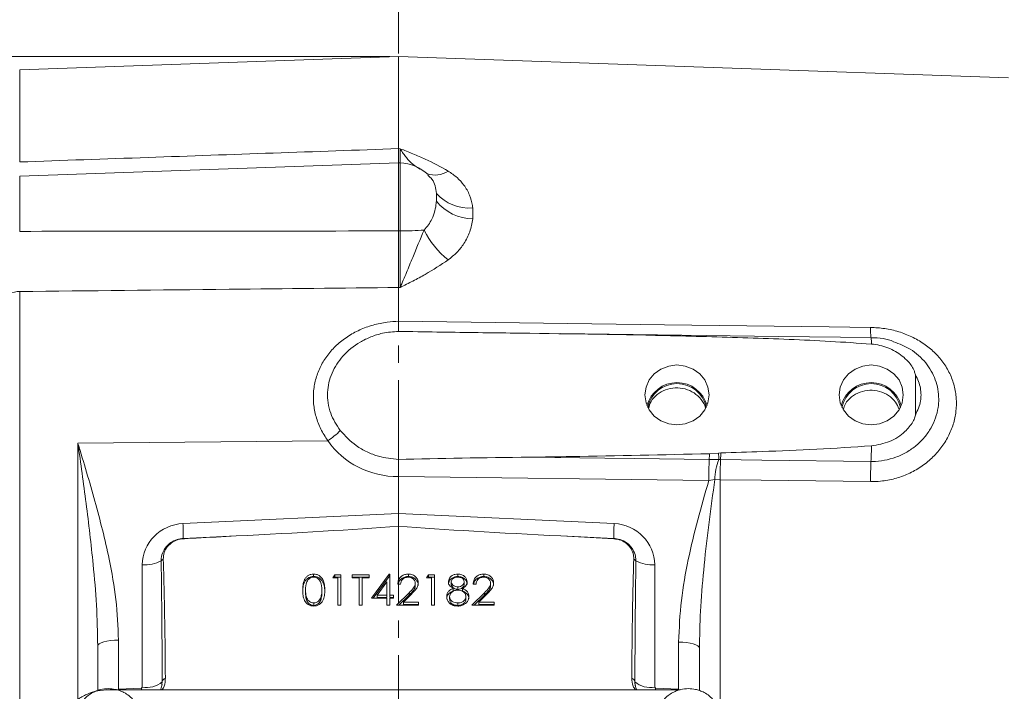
# Model space of a CAD drawing. Header units: inches. Extents: x 0.3 to 33.9, y 0.2 to 21.6.
# Tile 5 of 16: x 6.5 to 12.2, y 10.1 to 14. Entities that reach past the tile are written whole.
import ezdxf

# ---------------------------------------------------------------- set-up
doc = ezdxf.new("R2010")
doc.units = ezdxf.units.IN
doc.header["$MEASUREMENT"] = 0
doc.linetypes.add('CENTERX2', pattern=[0.8, 0.5, -0.1, 0.1, -0.1])
doc.layers.add('SLD-0', color=7, linetype='Continuous', lineweight=15)
doc.styles.add('SLDTEXTSTYLE0', font='TXT', dxfattribs={"width": 0.75})
doc.dimstyles.new('SLDDIMSTYLE1', dxfattribs={"dimtxt": 0.25, "dimasz": 0.13, "dimexe": 0, "dimexo": 0.0625, "dimgap": 0.0625, "dimtad": 0, "dimtih": 1, "dimtoh": 1, "dimrnd": 1e-09, "dimzin": 12, "dimdsep": 46, "dimtxsty": 'SLDTEXTSTYLE0', "dimsah": 1, "dimcen": 0.09, "dimadec": 0, "dimazin": 3, "dimtfac": 1, "dimtofl": 0, "dimtmove": 0, "dimatfit": 3, "dimfxl": 1, "dimfrac": 2, "dimtolj": 1, "dimtzin": 12, "dimarcsym": 0})

# ---------------------------------------------------------------- blocks, each defined once
blk = doc.blocks.new('_D_6')
at = {"layer": 'SLD-0'}
for p, q in [((4.7357, 12.3906), (4.7357, 16.2164)), ((6.2479, 16.1282), (6.1971, 16.1282)), ((6.1971, 16.1282), (6.1971, 15.7313)), ((7.2061, 16.1282), (7.2568, 16.1282)), ((7.2568, 16.1282), (7.2568, 15.7313)), ((4.7357, 16.0914), (6.1083, 16.0914)), ((8.7182, 16.0914), (7.3456, 16.0914)), ((6.1971, 15.7313), (6.2479, 15.7313)), ((7.2568, 15.7313), (7.2061, 15.7313))]:
    blk.add_line(p, q, dxfattribs=at)
for points in [[(4.7357, 16.0914), (4.8657, 16.0714), (4.8657, 16.1114)], [(8.7182, 16.0914), (8.5882, 16.1114), (8.5882, 16.0714)]]:
    blk.add_solid(points, dxfattribs=at)
at = {"layer": 'SLD-0', "char_height": 0.25, "attachment_point": 1, "style": 'SLDTEXTSTYLE0'}
for s, insert in [('3.98', (6.3021, 16.5013, -0.8581)), ('101.2', (6.3113, 16.0536, -0.8581))]:
    blk.add_mtext(s, dxfattribs=dict(at, insert=insert))
blk = doc.blocks.new('_D_7')
at = {"layer": 'SLD-0'}
for p, q in [((6.1437, 13.72), (6.1437, 15.0353)), ((6.1437, 14.9103), (6.9047, 14.9103)), ((7.0442, 14.9471), (6.9934, 14.9471)), ((6.9934, 14.9471), (6.9934, 14.5502)), ((7.8177, 14.9471), (7.8685, 14.9471)), ((7.8685, 14.9471), (7.8685, 14.5502)), ((8.7182, 14.9103), (7.9573, 14.9103)), ((6.9934, 14.5502), (7.0442, 14.5502)), ((7.8685, 14.5502), (7.8177, 14.5502))]:
    blk.add_line(p, q, dxfattribs=at)
for points in [[(6.1437, 14.9103), (6.2737, 14.8903), (6.2737, 14.9303)], [(8.7182, 14.9103), (8.5882, 14.9303), (8.5882, 14.8903)]]:
    blk.add_solid(points, dxfattribs=at)
at = {"layer": 'SLD-0', "char_height": 0.25, "attachment_point": 1, "style": 'SLDTEXTSTYLE0'}
for s, insert in [('2.57', (7.0061, 15.3202, -0.8581)), ('65.4', (7.1077, 14.8725, -0.8581))]:
    blk.add_mtext(s, dxfattribs=dict(at, insert=insert))
blk = doc.blocks.new('_D_8')
at = {"layer": 'SLD-0'}
for p, q in [((13.2862, 12.897), (13.2862, 15.0353)), ((8.7182, 14.9103), (10.3835, 14.9103)), ((10.5231, 14.9471), (10.4723, 14.9471)), ((10.4723, 14.9471), (10.4723, 14.5502)), ((11.4813, 14.9471), (11.5321, 14.9471)), ((11.5321, 14.9471), (11.5321, 14.5502)), ((13.2862, 14.9103), (11.6209, 14.9103)), ((10.4723, 14.5502), (10.5231, 14.5502)), ((11.5321, 14.5502), (11.4813, 14.5502))]:
    blk.add_line(p, q, dxfattribs=at)
for points in [[(8.7182, 14.9103), (8.8482, 14.8903), (8.8482, 14.9303)], [(13.2862, 14.9103), (13.1562, 14.9303), (13.1562, 14.8903)]]:
    blk.add_solid(points, dxfattribs=at)
at = {"layer": 'SLD-0', "char_height": 0.25, "attachment_point": 1, "style": 'SLDTEXTSTYLE0'}
for s, insert in [('4.57', (10.5774, 15.3202, -0.8581)), ('116.0', (10.5866, 14.8725, -0.8581))]:
    blk.add_mtext(s, dxfattribs=dict(at, insert=insert))
blk = doc.blocks.new('_D_9')
at = {"layer": 'SLD-0'}
for p, q in [((15.6412, 11.3417), (15.6412, 16.2164)), ((11.7006, 16.1282), (11.6498, 16.1282)), ((11.6498, 16.1282), (11.6498, 15.7313)), ((12.6588, 16.1282), (12.7096, 16.1282)), ((12.7096, 16.1282), (12.7096, 15.7313)), ((8.7182, 16.0914), (11.561, 16.0914)), ((15.6412, 16.0914), (12.7984, 16.0914)), ((11.6498, 15.7313), (11.7006, 15.7313)), ((12.7096, 15.7313), (12.6588, 15.7313))]:
    blk.add_line(p, q, dxfattribs=at)
for points in [[(8.7182, 16.0914), (8.8482, 16.0714), (8.8482, 16.1114)], [(15.6412, 16.0914), (15.5112, 16.1114), (15.5112, 16.0714)]]:
    blk.add_solid(points, dxfattribs=at)
at = {"layer": 'SLD-0', "char_height": 0.25, "attachment_point": 1, "style": 'SLDTEXTSTYLE0'}
for s, insert in [('6.92', (11.7549, 16.5013, -0.8581)), ('175.8', (11.7641, 16.0536, -0.8581))]:
    blk.add_mtext(s, dxfattribs=dict(at, insert=insert))
blk = doc.blocks.new('_D_10')
at = {"layer": 'SLD-0'}
for p, q in [((4.8015, 12.482), (3.9208, 12.482)), ((4.0458, 12.482), (4.0458, 9.766)), ((3.5667, 9.392), (3.5159, 9.392)), ((3.5159, 9.392), (3.5159, 8.9951)), ((4.5249, 9.392), (4.5757, 9.392)), ((4.5757, 9.392), (4.5757, 8.9951)), ((3.5159, 8.9951), (3.5667, 8.9951)), ((4.5757, 8.9951), (4.5249, 8.9951)), ((4.0458, 6.2283), (4.0458, 8.9443)), ((7.1159, 6.2283), (3.9208, 6.2283))]:
    blk.add_line(p, q, dxfattribs=at)
for points in [[(4.0458, 12.482), (4.0258, 12.352), (4.0658, 12.352)], [(4.0458, 6.2283), (4.0658, 6.3583), (4.0258, 6.3583)]]:
    blk.add_solid(points, dxfattribs=at)
at = {"layer": 'SLD-0', "char_height": 0.25, "attachment_point": 1, "style": 'SLDTEXTSTYLE0'}
for s, insert in [('6.25', (3.621, 9.765, -0.8581)), ('158.8', (3.6302, 9.3174, -0.8581))]:
    blk.add_mtext(s, dxfattribs=dict(at, insert=insert))
blk = doc.blocks.new('_D_11')
at = {"layer": 'SLD-0'}
for p, q in [((8.6682, 13.8079), (2.5035, 13.8079)), ((2.6285, 13.8079), (2.6285, 10.429)), ((2.1494, 10.0549), (2.0986, 10.0549)), ((2.0986, 10.0549), (2.0986, 9.6581)), ((3.1076, 10.0549), (3.1583, 10.0549)), ((3.1583, 10.0549), (3.1583, 9.6581)), ((2.0986, 9.6581), (2.1494, 9.6581)), ((3.1583, 9.6581), (3.1076, 9.6581)), ((2.6285, 6.2283), (2.6285, 9.6073)), ((7.1159, 6.2283), (2.5035, 6.2283))]:
    blk.add_line(p, q, dxfattribs=at)
for points in [[(2.6285, 13.8079), (2.6085, 13.6779), (2.6485, 13.6779)], [(2.6285, 6.2283), (2.6485, 6.3583), (2.6085, 6.3583)]]:
    blk.add_solid(points, dxfattribs=at)
at = {"layer": 'SLD-0', "char_height": 0.25, "attachment_point": 1, "style": 'SLDTEXTSTYLE0'}
for s, insert in [('7.58', (2.2036, 10.428, -0.8581)), ('192.5', (2.2128, 9.9803, -0.8581))]:
    blk.add_mtext(s, dxfattribs=dict(at, insert=insert))

msp = doc.modelspace()

# ---------------------------------------------------------------- linework, layer by layer
at = {"color": 7, "linetype": 'Continuous', "lineweight": 15}
for p, q in [((8.7182, 13.8079), (6.514, 13.731)), ((12.2668, 13.684), (8.7182, 13.8079)), ((8.7182, 13.272), (8.7182, 13.8079)), ((8.7269, 13.2717), (8.7182, 13.272)), ((8.7182, 13.189), (6.514, 13.112)), ((8.7269, 13.1886), (8.7182, 13.189)), ((8.7182, 13.189), (8.7182, 12.7935)), ((8.7269, 12.7935), (8.7182, 12.7935)), ((6.514, 9.0151), (6.514, 12.4408)), ((8.7182, 12.2674), (8.7182, 12.4641)), ((8.7182, 12.4641), (8.7269, 12.464)), ((8.7182, 12.2674), (8.7182, 12.2674)), ((11.4765, 12.1714), (11.4669, 12.1728)), ((11.725, 11.9556), (11.725, 11.7221)), ((6.8524, 11.5589), (8.3066, 11.5729)), ((10.5257, 11.4641), (10.5808, 11.4629)), ((10.527, 11.4972), (10.5802, 11.501)), ((10.5802, 11.501), (10.5932, 11.5019)), ((8.7182, 11.3636), (8.7182, 11.3635)), ((8.7182, 11.1484), (8.7182, 11.3635)), ((8.7182, 11.3635), (10.523, 11.3409)), ((10.523, 11.3409), (10.5582, 11.3466)), ((10.5582, 11.3466), (10.5888, 11.3455)), ((8.7182, 11.1484), (7.4638, 11.0904)), ((9.9726, 11.0904), (8.7182, 11.1484)), ((8.7182, 11.1484), (8.7182, 11.0745)), ((9.6626, 11.0184), (9.9712, 11.0022)), ((7.2274, 10.8512), (7.2274, 10.1382)), ((10.209, 10.1382), (10.209, 10.8512)), ((8.2239, 10.7827), (8.2239, 10.797)), ((8.3358, 10.7743), (8.3469, 10.7925)), ((8.365, 10.7743), (8.3358, 10.7743)), ((8.3446, 10.7743), (8.3469, 10.7782)), ((8.3469, 10.7925), (8.3821, 10.7925)), ((8.3469, 10.7782), (8.3469, 10.7925)), ((8.3469, 10.7782), (8.3821, 10.7782)), ((8.365, 10.6151), (8.365, 10.7743)), ((8.3821, 10.7925), (8.3821, 10.6151)), ((8.4478, 10.7925), (8.5477, 10.7925)), ((8.4478, 10.7743), (8.4478, 10.7925)), ((8.4478, 10.7782), (8.5477, 10.7782)), ((8.4892, 10.7743), (8.4478, 10.7743)), ((8.4892, 10.6151), (8.4892, 10.7743)), ((8.5063, 10.7743), (8.5063, 10.6151)), ((8.5477, 10.7743), (8.5063, 10.7743)), ((8.5477, 10.7925), (8.5477, 10.7743)), ((8.5599, 10.6561), (8.6636, 10.797)), ((8.5704, 10.6561), (8.6636, 10.7827)), ((8.6636, 10.797), (8.6671, 10.797)), ((8.6636, 10.7827), (8.6636, 10.797)), ((8.6636, 10.7827), (8.6671, 10.7827)), ((8.6671, 10.797), (8.6671, 10.6742)), ((8.7753, 10.7827), (8.7753, 10.797)), ((8.8814, 10.7743), (8.8926, 10.7925)), ((8.9106, 10.7743), (8.8814, 10.7743)), ((8.8902, 10.7743), (8.8926, 10.7782)), ((8.8926, 10.7925), (8.9277, 10.7925)), ((8.8926, 10.7782), (8.8926, 10.7925)), ((8.8926, 10.7782), (8.9277, 10.7782)), ((8.9106, 10.6151), (8.9106, 10.7743)), ((8.9277, 10.7925), (8.9277, 10.6151)), ((9.0638, 10.7827), (9.0638, 10.797)), ((9.2138, 10.7827), (9.2138, 10.797)), ((8.65, 10.7513), (8.5934, 10.6742)), ((8.65, 10.6742), (8.65, 10.7513)), ((8.7304, 10.7379), (8.7133, 10.7379)), ((8.8156, 10.7286), (8.8156, 10.7429)), ((9.0251, 10.7369), (9.0251, 10.7513)), ((9.0358, 10.6996), (9.0358, 10.7139)), ((9.0635, 10.7077), (9.0635, 10.722)), ((9.0907, 10.6996), (9.0907, 10.7139)), ((9.1006, 10.7373), (9.1006, 10.7516)), ((9.1689, 10.7379), (9.1518, 10.7379)), ((9.2541, 10.7286), (9.2541, 10.7429)), ((8.1774, 10.6895), (8.1774, 10.7038)), ((8.2652, 10.6449), (8.2652, 10.6592)), ((8.2724, 10.6895), (8.2724, 10.7038)), ((8.65, 10.6561), (8.5599, 10.6561)), ((8.5934, 10.6599), (8.5934, 10.6742)), ((8.5934, 10.6742), (8.65, 10.6742)), ((8.5934, 10.6599), (8.65, 10.6599)), ((8.65, 10.6599), (8.65, 10.6742)), ((8.65, 10.6151), (8.65, 10.6561)), ((8.6671, 10.6742), (8.689, 10.6742)), ((8.6671, 10.6599), (8.6671, 10.6742)), ((8.6671, 10.6599), (8.689, 10.6599)), ((8.6671, 10.6561), (8.6671, 10.6151)), ((8.689, 10.6561), (8.6671, 10.6561)), ((8.689, 10.6742), (8.689, 10.6561)), ((8.706, 10.6151), (8.7797, 10.6885)), ((8.7204, 10.6151), (8.7797, 10.6742)), ((8.7943, 10.6807), (8.7467, 10.6333)), ((8.7797, 10.6742), (8.7797, 10.6885)), ((9.0154, 10.6505), (9.0154, 10.6648)), ((9.1104, 10.6521), (9.1104, 10.6665)), ((9.1445, 10.6151), (9.2182, 10.6885)), ((9.1589, 10.6151), (9.2182, 10.6742)), ((9.2327, 10.6807), (9.1852, 10.6333)), ((9.2182, 10.6742), (9.2182, 10.6885)), ((8.2245, 10.6144), (8.2245, 10.6288)), ((8.3821, 10.6151), (8.365, 10.6151)), ((8.5063, 10.6151), (8.4892, 10.6151)), ((8.6671, 10.6151), (8.65, 10.6151)), ((8.8351, 10.6151), (8.706, 10.6151)), ((8.7467, 10.6333), (8.8351, 10.6333)), ((8.7467, 10.619), (8.7467, 10.6333)), ((8.7467, 10.619), (8.8351, 10.619)), ((8.8351, 10.6333), (8.8351, 10.6151)), ((8.9277, 10.6151), (8.9106, 10.6151)), ((9.0628, 10.6144), (9.0628, 10.6288)), ((9.2736, 10.6151), (9.1445, 10.6151)), ((9.1852, 10.6333), (9.2736, 10.6333)), ((9.1852, 10.619), (9.1852, 10.6333)), ((9.1852, 10.619), (9.2736, 10.619)), ((9.2736, 10.6333), (9.2736, 10.6151)), ((6.9682, 10.3783), (6.9682, 10.1199)), ((7.0888, 10.1272), (7.0888, 10.4128)), ((10.3476, 10.4007), (10.3476, 10.1272)), ((10.4682, 10.3662), (10.469, 10.388)), ((10.4682, 10.1195), (10.4682, 10.3662)), ((7.3431, 10.1698), (7.3414, 10.1552)), ((10.0955, 10.1552), (10.0965, 10.1482)), ((10.3572, 10.124), (7.0358, 10.124)), ((7.2226, 10.1334), (7.0888, 10.1272)), ((7.2274, 10.1382), (7.2226, 10.1334)), ((10.2138, 10.1334), (10.209, 10.1382)), ((10.3476, 10.1272), (10.2138, 10.1334))]:
    msp.add_line(p, q, dxfattribs=at)
at = {"color": 8, "linetype": 'Continuous', "lineweight": 15}
for p, q in [((6.514, 13.1946), (6.514, 13.731)), ((8.7269, 13.1886), (8.7269, 12.7935)), ((6.514, 12.7909), (6.514, 13.112)), ((6.8524, 11.5589), (6.8524, 10.0671)), ((10.5888, 10.062), (10.5888, 11.3455)), ((7.0888, 10.1272), (7.089, 10.124)), ((7.2226, 10.1334), (7.2229, 10.124)), ((10.2138, 10.1334), (10.2135, 10.124)), ((10.3476, 10.1272), (10.3474, 10.124))]:
    msp.add_line(p, q, dxfattribs=at)
at = {"color": 7, "linetype": 'Continuous', "lineweight": 15, "flags": 128}
for points in [[(11.464, 12.2321), (11.2242, 12.2352), (10.2648, 12.2476), (8.7182, 12.2674)], [(11.4671, 12.1729), (10.93, 12.1797), (9.6605, 12.1958)], [(10.3382, 11.6646), (10.3865, 11.6705), (10.4316, 11.6879), (10.4702, 11.7156), (10.4999, 11.7517), (10.5186, 11.7938), (10.5249, 11.8389), (10.5186, 11.884), (10.4999, 11.926), (10.4702, 11.9621), (10.4316, 11.9898), (10.3865, 12.0073), (10.3382, 12.0132), (10.2899, 12.0073), (10.2449, 11.9898), (10.2062, 11.9621), (10.1765, 11.926), (10.1579, 11.884), (10.1515, 11.8389), (10.1579, 11.7938), (10.1765, 11.7517), (10.2062, 11.7156), (10.2449, 11.6879), (10.2899, 11.6705), (10.3382, 11.6646)], [(11.4682, 11.6646), (11.5165, 11.6705), (11.5616, 11.6879), (11.6002, 11.7156), (11.6299, 11.7517), (11.6486, 11.7938), (11.6549, 11.8389), (11.6486, 11.884), (11.6299, 11.926), (11.6002, 11.9621), (11.5616, 11.9898), (11.5165, 12.0073), (11.4682, 12.0132), (11.4199, 12.0073), (11.3749, 11.9898), (11.3362, 11.9621), (11.3065, 11.926), (11.2879, 11.884), (11.2815, 11.8389), (11.2879, 11.7938), (11.3065, 11.7517), (11.3362, 11.7156), (11.3749, 11.6879), (11.4199, 11.6705), (11.4682, 11.6646)], [(9.4825, 11.4771), (9.9176, 11.4717), (10.0905, 11.4695), (10.5257, 11.4641)], [(10.5917, 11.4631), (10.8316, 11.4601), (11.4669, 11.4521)], [(10.5888, 11.3455), (10.8287, 11.3425), (11.464, 11.3346)], [(7.0888, 10.4128), (7.0651, 10.4119), (7.0424, 10.4098), (7.0215, 10.4066), (7.0033, 10.4023), (6.9884, 10.3971), (6.9773, 10.3913), (6.9705, 10.3849), (6.9682, 10.3783)], [(10.3476, 10.4007), (10.3713, 10.3998), (10.3941, 10.3977), (10.4149, 10.3944), (10.4331, 10.3902), (10.448, 10.385), (10.4591, 10.3791), (10.4659, 10.3728), (10.4682, 10.3662)]]:
    msp.add_lwpolyline(points, dxfattribs=at)
at = {"color": 7, "linetype": 'Continuous', "lineweight": 15}
for centre, radius, start, end in [((8.7182, 12.9388), 0.25, 46.6903, 88), ((9.1301, 13.1849), 0.2586, 222.1195, 274.3397), ((9.1597, 13.1521), 0.2895, 220.0986, 268.0042), ((8.7255, 14.9357), 2.1423, 270.0386, 273.7856), ((9.327, 13.026), 0.5134, 206.346, 231.4321), ((6.5165, 12.2515), 0.1893, 90.7382, 109.3568), ((10.3382, 11.7296), 0.181, 15.2306, 164.7694), ((10.3382, 11.7311), 0.1737, 11.8445, 168.1555), ((11.4682, 11.7296), 0.181, 15.2306, 164.7694), ((11.4682, 11.7311), 0.1737, 11.8445, 168.1555), ((8.0864, 11.9178), 0.4092, 302.5509, 315.6641), ((8.9704, 11.5682), 2.4992, 357.3388, 359.4152), ((13.4543, 11.3376), 2.9313, 177.527, 179.9357), ((8.7849, 11.5475), 1.7428, 357.255, 358.3459), ((10.9192, 11.3367), 0.3611, 159.5592, 178.4388), ((9.7042, 11.468), 0.8766, 359.6626, 2.1531), ((13.3543, 11.337), 2.7655, 177.3867, 179.8234), ((8.8842, 11.5485), 1.7096, 357.1369, 358.4365), ((14.2233, 11.326), 2.7593, 177.3806, 179.8217), ((6.4114, 11.028), 1.0543, 358.6953, 3.3911), ((11.0249, 11.028), 1.0542, 176.6087, 181.3049), ((7.4816, 11.0016), 0.0163, 171.5743, 177.8998), ((9.9548, 11.0016), 0.0164, 2.1084, 8.4175), ((7.2414, 11.0609), 0.2102, 266.1926, 297.0837), ((7.3763, 10.8367), 0.054, 119.6035, 136.6228), ((10.0602, 10.8367), 0.054, 43.3778, 60.3959), ((10.1951, 11.0609), 0.2102, 242.9163, 273.8074), ((7.2515, 10.2776), 0.1414, 260.1842, 310.3534), ((7.3741, 10.1614), 0.0321, 113.2502, 164.7467), ((10.0623, 10.1614), 0.0321, 15.2535, 66.7496), ((10.1849, 10.2776), 0.1414, 229.6466, 279.8158)]:
    msp.add_arc(centre, radius, start, end, dxfattribs=at)
at = {"color": 8, "linetype": 'Continuous', "lineweight": 15}
for centre, radius, start, end in [((8.9305, 13.252), 0.134, 249.3186, 304.7607), ((11.7875, 12.2168), 0.3238, 177.2846, 187.8447), ((11.3021, 12.1436), 0.1676, 357.0888, 10.0721)]:
    msp.add_arc(centre, radius, start, end, dxfattribs=at)
at = {"color": 7, "linetype": 'Continuous', "lineweight": 15}
for centre, major_axis, ratio, start_param, end_param in [((8.7224, 11.8461), (0.4929, 0.0872), 0.962793, 3.561487, 4.53521), ((10.6738, 11.3721), (3.4254, 0), 0.032706, 1.926023, 2.17838), ((7.4724, 10.8543), (0.2415, 0.0428), 0.962793, 1.4369, 2.97279), ((6.3812, 11.0736), (3.1511, 0.1027), 0.035536, 5.168987, 5.546744), ((11.0552, 11.0736), (3.1511, -0.1027), 0.035536, 3.878034, 4.255791), ((9.964, 10.8543), (0.2415, -0.0428), 0.962793, 0.168803, 1.704693), ((-25.5087, 9.5984), (75.3191, 3.441), 0.001485, 5.165463, 5.170022), ((42.9451, 9.5984), (75.3191, -3.441), 0.001485, 4.254756, 4.259315), ((7.2232, 9.9614), (0.0043, 2.6055), 0.046027, 4.792529, 5.070198), ((10.2132, 9.9614), (-0.0043, 2.6055), 0.046027, 1.212987, 1.490656)]:
    msp.add_ellipse(centre, major_axis=major_axis, ratio=ratio, start_param=start_param, end_param=end_param, dxfattribs=at)
for points, knots in [([(8.7182, 13.272), (8.2324, 13.255), (7.4977, 13.2292), (6.763, 13.2033), (6.514, 13.1946)], [0, 0, 0, 0, 0.661168, 1, 1, 1, 1]), ([(8.7182, 13.272), (8.7182, 13.2571), (8.7182, 13.227), (8.7182, 13.198), (8.7182, 13.1904), (8.7182, 13.1866)], [0, 0, 0, 0, 0.329952, 0.67005, 1, 1, 1, 1]), ([(9.0069, 13.1419), (8.9636, 13.166), (8.8981, 13.2023), (8.8017, 13.2424), (8.7522, 13.262), (8.7272, 13.2716), (8.7269, 13.2717)], [0, 0, 0, 0, 0.493398, 0.745029, 0.997453, 1, 1, 1, 1]), ([(9.1496, 12.9271), (9.1491, 12.9316), (9.146, 12.9571), (9.1333, 13.003), (9.1026, 13.0576), (9.0605, 13.1049), (9.025, 13.1294), (9.0069, 13.1419)], [0, 0, 0, 0, 0.054789, 0.306863, 0.566571, 0.779999, 1, 1, 1, 1]), ([(8.9383, 12.9657), (8.938, 12.9622), (8.9365, 12.944), (8.9304, 12.9092), (8.9128, 12.8535), (8.884, 12.8187), (8.8669, 12.7981)], [0, 0, 0, 0, 0.061603, 0.328468, 0.601193, 1, 1, 1, 1]), ([(9.1496, 12.8628), (9.1505, 12.8736), (9.1522, 12.8952), (9.1505, 12.9165), (9.1496, 12.9271)], [0, 0, 0, 0, 0.5, 1, 1, 1, 1]), ([(9.0069, 12.6246), (9.0245, 12.6388), (9.0601, 12.6677), (9.1033, 12.7234), (9.137, 12.7894), (9.1454, 12.838), (9.1496, 12.8628)], [0, 0, 0, 0, 0.21336, 0.43352, 0.711269, 1, 1, 1, 1]), ([(8.7182, 12.7935), (8.329, 12.7928), (7.5943, 12.7915), (6.8596, 12.7911), (6.514, 12.7909)], [0, 0, 0, 0, 0.529676, 1, 1, 1, 1]), ([(8.7182, 12.7935), (8.7182, 12.765), (8.7182, 12.7071), (8.7182, 12.6217), (8.7182, 12.5386), (8.7182, 12.4892), (8.7182, 12.4641)], [0, 0, 0, 0, 0.246215, 0.500001, 0.746214, 1, 1, 1, 1]), ([(8.8669, 12.7981), (8.8444, 12.7445), (8.8091, 12.6602), (8.7636, 12.5487), (8.7394, 12.4919), (8.727, 12.4642), (8.7269, 12.464)], [0, 0, 0, 0, 0.458943, 0.721865, 0.99767, 1, 1, 1, 1]), ([(8.7269, 12.7935), (8.7271, 12.7658), (8.7274, 12.7095), (8.7275, 12.6249), (8.7274, 12.5408), (8.7271, 12.4899), (8.7269, 12.464)], [0, 0, 0, 0, 0.239385, 0.485722, 0.738731, 1, 1, 1, 1]), ([(8.7269, 12.464), (8.7272, 12.4641), (8.7522, 12.4767), (8.8017, 12.5017), (8.8981, 12.5522), (8.9636, 12.5957), (9.0069, 12.6246)], [0, 0, 0, 0, 0.002547, 0.254971, 0.506602, 1, 1, 1, 1]), ([(6.514, 12.4408), (6.92, 12.4451), (7.6547, 12.4527), (8.3895, 12.4606), (8.7182, 12.4641)], [0, 0, 0, 0, 0.55255, 1, 1, 1, 1]), ([(8.7182, 12.2674), (8.6961, 12.2663), (8.646, 12.2636), (8.5694, 12.2472), (8.4912, 12.2189), (8.4197, 12.1794), (8.3567, 12.1304), (8.3043, 12.0725), (8.2636, 12.0078), (8.236, 11.9374), (8.2218, 11.8634), (8.2219, 11.7875), (8.2361, 11.7121), (8.2635, 11.639), (8.2922, 11.595), (8.3066, 11.5729)], [0, 0, 0, 0, 0.063203, 0.143144, 0.223081, 0.302355, 0.381619, 0.459397, 0.53716, 0.614037, 0.690903, 0.767944, 0.844988, 0.922487, 1, 1, 1, 1]), ([(8.7182, 12.2674), (8.7182, 12.2565), (8.7183, 12.2345), (8.7183, 12.2159), (8.7183, 12.2109), (8.7183, 12.209)], [0, 0, 0, 0, 0.381475, 0.762946, 1, 1, 1, 1]), ([(8.3791, 11.6319), (8.3579, 11.6645), (8.3251, 11.7147), (8.3069, 11.7923), (8.3025, 11.8715), (8.3253, 11.9683), (8.3914, 12.0707), (8.475, 12.1389), (8.5564, 12.1782), (8.6316, 12.2022), (8.6868, 12.2065), (8.7183, 12.209)], [0, 0, 0, 0, 0.1399507, 0.215666, 0.2913662, 0.4326334, 0.5748748, 0.7273899, 0.8092192, 0.8910564, 1, 1, 1, 1]), ([(8.7183, 12.209), (8.7925, 12.2077), (9.0092, 12.2037), (9.2259, 12.2011), (9.3684, 12.1993)], [0, 0, 0, 0, 0.342434, 1, 1, 1, 1]), ([(11.464, 11.3346), (11.4837, 11.335), (11.5314, 11.336), (11.606, 11.3503), (11.6848, 11.3782), (11.7574, 11.4186), (11.8217, 11.4693), (11.8756, 11.5293), (11.9179, 11.596), (11.9474, 11.6679), (11.9636, 11.7428), (11.9653, 11.8187), (11.9532, 11.8935), (11.9268, 11.9647), (11.8875, 12.0306), (11.8362, 12.089), (11.7749, 12.1389), (11.705, 12.179), (11.6285, 12.2086), (11.5474, 12.2276), (11.4918, 12.2306), (11.464, 12.2321)], [0, 0, 0, 0, 0.038378, 0.09291, 0.14744, 0.201566, 0.255685, 0.308751, 0.361806, 0.414177, 0.466541, 0.51909, 0.571642, 0.624715, 0.677797, 0.731116, 0.784444, 0.838115, 0.891792, 0.945895, 1, 1, 1, 1]), ([(11.4695, 12.1351), (11.3897, 12.1405), (11.1503, 12.157), (10.7504, 12.1716), (10.1299, 12.1892), (9.6691, 12.1953), (9.3684, 12.1993)], [0, 0, 0, 0, 0.114166, 0.342488, 0.570881, 1, 1, 1, 1]), ([(11.5987, 12.1497), (11.589, 12.1532), (11.5584, 12.1641), (11.5137, 12.1716), (11.4793, 12.1716), (11.4671, 12.1716)], [0, 0, 0, 0, 0.231378, 0.726845, 1, 1, 1, 1]), ([(11.725, 11.9556), (11.7233, 11.9629), (11.7165, 11.9916), (11.6792, 12.042), (11.6121, 12.0966), (11.535, 12.127), (11.486, 12.133), (11.4695, 12.1351)], [0, 0, 0, 0, 0.070467, 0.277117, 0.563291, 0.852377, 1, 1, 1, 1]), ([(11.725, 11.9556), (11.7316, 11.9432), (11.7508, 11.9066), (11.7598, 11.8538), (11.7552, 11.7863), (11.7376, 11.7489), (11.725, 11.7221)], [0, 0, 0, 0, 0.1693715, 0.5001378, 0.6420923, 1, 1, 1, 1]), ([(10.5035, 11.7631), (10.5035, 11.7636), (10.5013, 11.7818), (10.4795, 11.8143), (10.4395, 11.8531), (10.3859, 11.8768), (10.3276, 11.8833), (10.2703, 11.8719), (10.2211, 11.8436), (10.1856, 11.805), (10.1765, 11.7741), (10.1725, 11.7606)], [0, 0, 0, 0, 0.003081, 0.13109, 0.259145, 0.387161, 0.515039, 0.64293, 0.771116, 0.899571, 1, 1, 1, 1]), ([(11.6295, 11.7573), (11.6236, 11.7712), (11.6105, 11.8018), (11.5701, 11.838), (11.5176, 11.8623), (11.4592, 11.8692), (11.4017, 11.8583), (11.3523, 11.8303), (11.3178, 11.7941), (11.3089, 11.7656), (11.3054, 11.7544)], [0, 0, 0, 0, 0.110539, 0.244207, 0.37784, 0.511323, 0.644808, 0.778602, 0.912691, 1, 1, 1, 1]), ([(11.4695, 11.5427), (11.5056, 11.5489), (11.5776, 11.5613), (11.6608, 11.6158), (11.7044, 11.6699), (11.722, 11.7044), (11.7243, 11.718), (11.725, 11.7221)], [0, 0, 0, 0, 0.322606, 0.642638, 0.869131, 0.960935, 1, 1, 1, 1]), ([(8.7183, 11.4641), (8.6789, 11.4679), (8.6155, 11.4742), (8.5336, 11.5064), (8.4534, 11.5514), (8.4081, 11.6005), (8.3791, 11.6319)], [0, 0, 0, 0, 0.297419, 0.479519, 0.666966, 1, 1, 1, 1]), ([(7.0888, 10.4128), (7.0855, 10.4914), (7.0787, 10.6495), (7.03, 10.9199), (6.9541, 11.2227), (6.8866, 11.4461), (6.8526, 11.5583), (6.8524, 11.5589)], [0, 0, 0, 0, 0.2009478, 0.404035, 0.7007614, 0.9982532, 1, 1, 1, 1]), ([(6.8524, 11.5589), (6.8525, 11.5582), (6.869, 11.4424), (6.9018, 11.2085), (6.9388, 10.8939), (6.963, 10.6165), (6.9665, 10.4578), (6.9682, 10.3783)], [0, 0, 0, 0, 0.001807, 0.302443, 0.60432, 0.801845, 1, 1, 1, 1]), ([(10.5932, 11.5019), (10.6732, 11.5044), (10.8593, 11.5103), (11.1515, 11.5216), (11.3635, 11.5357), (11.4695, 11.5427)], [0, 0, 0, 0, 0.273533, 0.636702, 1, 1, 1, 1]), ([(8.7183, 11.4641), (8.7183, 11.4571), (8.7183, 11.4386), (8.7183, 11.4035), (8.7182, 11.3769), (8.7182, 11.3636)], [0, 0, 0, 0, 0.230653, 0.615325, 1, 1, 1, 1]), ([(9.4825, 11.4771), (9.5625, 11.4781), (9.9107, 11.4826), (10.2588, 11.4908), (10.527, 11.4972)], [0, 0, 0, 0, 0.2297206, 1, 1, 1, 1]), ([(10.5808, 11.4629), (10.5824, 11.4629), (10.5861, 11.4631), (10.5897, 11.4631), (10.5917, 11.4631)], [0, 0, 0, 0, 0.448953, 1, 1, 1, 1]), ([(10.523, 11.3409), (10.501, 11.2648), (10.4571, 11.1125), (10.4018, 10.8802), (10.3582, 10.643), (10.3511, 10.4817), (10.3476, 10.4007)], [0, 0, 0, 0, 0.247523, 0.495355, 0.746644, 1, 1, 1, 1]), ([(7.4654, 11.004), (7.4535, 11.0026), (7.4277, 10.9994), (7.3972, 10.9837), (7.3694, 10.9606), (7.3476, 10.93), (7.3378, 10.8973), (7.3372, 10.8783), (7.337, 10.8738)], [0, 0, 0, 0, 0.175563, 0.377503, 0.49269, 0.711013, 0.929956, 1, 1, 1, 1]), ([(7.3496, 10.8836), (7.3506, 10.8967), (7.3525, 10.9228), (7.3728, 10.9581), (7.4035, 10.9851), (7.4364, 10.9992), (7.4577, 11.0014), (7.4653, 11.0022)], [0, 0, 0, 0, 0.220211, 0.44058, 0.660996, 0.880133, 1, 1, 1, 1]), ([(7.4653, 11.0022), (7.4702, 11.0025), (7.4952, 11.0039), (7.598, 11.0094), (7.6959, 11.0144), (7.7738, 11.0184)], [0, 0, 0, 0, 0.048249, 0.242972, 1, 1, 1, 1]), ([(10.0994, 10.8738), (10.0989, 10.8825), (10.0975, 10.9055), (10.0843, 10.9373), (10.0601, 10.9681), (10.0278, 10.9914), (9.9952, 11.0021), (9.9758, 11.0037), (9.971, 11.004)], [0, 0, 0, 0, 0.133793, 0.349994, 0.507744, 0.714733, 0.929626, 1, 1, 1, 1]), ([(9.9712, 11.0022), (9.9847, 11.0002), (10.0119, 10.9962), (10.0472, 10.9747), (10.0732, 10.9443), (10.0859, 10.912), (10.0866, 10.8913), (10.0868, 10.8836)], [0, 0, 0, 0, 0.215697, 0.431707, 0.649626, 0.869325, 1, 1, 1, 1]), ([(7.3614, 10.1909), (7.3614, 10.2017), (7.361, 10.2838), (7.359, 10.5147), (7.3534, 10.7348), (7.3496, 10.8836)], [0, 0, 0, 0, 0.046774, 0.355545, 1, 1, 1, 1]), ([(10.0868, 10.8836), (10.0849, 10.8165), (10.0783, 10.5856), (10.0764, 10.3547), (10.075, 10.1909)], [0, 0, 0, 0, 0.290691, 1, 1, 1, 1]), ([(8.1604, 10.7037), (8.1606, 10.7141), (8.1611, 10.7348), (8.168, 10.7603), (8.1797, 10.7781), (8.1921, 10.7887), (8.2073, 10.7958), (8.2184, 10.7966), (8.2239, 10.797)], [0, 0, 0, 0, 0.2505258, 0.5001638, 0.625273, 0.7501985, 0.8751107, 1, 1, 1, 1]), ([(8.1604, 10.6894), (8.1606, 10.6998), (8.1611, 10.7204), (8.168, 10.746), (8.1797, 10.7637), (8.1921, 10.7743), (8.2073, 10.7814), (8.2184, 10.7823), (8.2239, 10.7827)], [0, 0, 0, 0, 0.250526, 0.500164, 0.625273, 0.750198, 0.875111, 1, 1, 1, 1]), ([(8.2245, 10.7789), (8.2201, 10.7784), (8.2114, 10.7776), (8.1999, 10.7714), (8.1906, 10.7627), (8.1781, 10.7411), (8.1777, 10.7204), (8.1774, 10.7038)], [0, 0, 0, 0, 0.125139, 0.250418, 0.375518, 0.500847, 1, 1, 1, 1]), ([(8.2239, 10.797), (8.2295, 10.7966), (8.2407, 10.7958), (8.2611, 10.7865), (8.2793, 10.7655), (8.2885, 10.735), (8.2892, 10.7142), (8.2895, 10.7037)], [0, 0, 0, 0, 0.125169, 0.250336, 0.498865, 0.749016, 1, 1, 1, 1]), ([(8.2239, 10.7827), (8.2295, 10.7823), (8.2407, 10.7815), (8.2611, 10.7722), (8.2793, 10.7511), (8.2885, 10.7207), (8.2892, 10.6998), (8.2895, 10.6894)], [0, 0, 0, 0, 0.125169, 0.250336, 0.498865, 0.749017, 1, 1, 1, 1]), ([(8.2724, 10.7038), (8.2717, 10.7203), (8.2707, 10.7449), (8.2529, 10.7693), (8.2375, 10.7776), (8.2288, 10.7784), (8.2245, 10.7789)], [0, 0, 0, 0, 0.500071, 0.749021, 0.874598, 1, 1, 1, 1]), ([(8.7133, 10.7379), (8.7144, 10.7465), (8.7167, 10.7638), (8.7329, 10.7835), (8.7535, 10.7953), (8.768, 10.7965), (8.7753, 10.797)], [0, 0, 0, 0, 0.280029, 0.559515, 0.779668, 1, 1, 1, 1]), ([(8.7166, 10.7379), (8.7172, 10.7416), (8.7192, 10.7537), (8.7331, 10.7691), (8.7534, 10.781), (8.768, 10.7821), (8.7753, 10.7827)], [0, 0, 0, 0, 0.142936, 0.47564, 0.737713, 1, 1, 1, 1]), ([(8.7744, 10.7789), (8.7679, 10.7782), (8.755, 10.777), (8.7403, 10.7659), (8.7324, 10.7521), (8.7311, 10.7426), (8.7304, 10.7379)], [0, 0, 0, 0, 0.279699, 0.558846, 0.779177, 1, 1, 1, 1]), ([(8.8156, 10.7429), (8.8148, 10.7484), (8.8132, 10.7594), (8.8017, 10.771), (8.7883, 10.7779), (8.7791, 10.7785), (8.7744, 10.7789)], [0, 0, 0, 0, 0.279125, 0.558978, 0.77935, 1, 1, 1, 1]), ([(8.7753, 10.797), (8.7838, 10.7963), (8.8007, 10.7948), (8.8195, 10.7804), (8.8309, 10.7629), (8.8321, 10.7505), (8.8327, 10.7443)], [0, 0, 0, 0, 0.27989, 0.559224, 0.779583, 1, 1, 1, 1]), ([(8.7753, 10.7827), (8.7838, 10.782), (8.8007, 10.7805), (8.8195, 10.7661), (8.8309, 10.7485), (8.8321, 10.7362), (8.8327, 10.73)], [0, 0, 0, 0, 0.27989, 0.559223, 0.779582, 1, 1, 1, 1]), ([(9.0081, 10.7515), (9.0094, 10.7586), (9.0121, 10.7729), (9.0278, 10.7876), (9.0457, 10.7957), (9.0577, 10.7966), (9.0638, 10.797)], [0, 0, 0, 0, 0.278806, 0.558457, 0.77916, 1, 1, 1, 1]), ([(9.0081, 10.7372), (9.0094, 10.7443), (9.0121, 10.7585), (9.0278, 10.7733), (9.0457, 10.7814), (9.0577, 10.7823), (9.0638, 10.7827)], [0, 0, 0, 0, 0.278806, 0.558457, 0.77916, 1, 1, 1, 1]), ([(9.0628, 10.7789), (9.0578, 10.7785), (9.0479, 10.7779), (9.0356, 10.7714), (9.0267, 10.7623), (9.0257, 10.7549), (9.0251, 10.7513)], [0, 0, 0, 0, 0.280651, 0.560566, 0.780622, 1, 1, 1, 1]), ([(9.1006, 10.7516), (9.0996, 10.7562), (9.0976, 10.7653), (9.0836, 10.7771), (9.0707, 10.7782), (9.0628, 10.7789)], [0, 0, 0, 0, 0.27897, 0.559918, 1, 1, 1, 1]), ([(9.0638, 10.797), (9.0713, 10.7963), (9.0865, 10.7947), (9.1043, 10.783), (9.1155, 10.7677), (9.117, 10.7566), (9.1177, 10.751)], [0, 0, 0, 0, 0.279929, 0.559623, 0.779945, 1, 1, 1, 1]), ([(9.0638, 10.7827), (9.0713, 10.7819), (9.0865, 10.7804), (9.1043, 10.7687), (9.1155, 10.7534), (9.117, 10.7422), (9.1177, 10.7367)], [0, 0, 0, 0, 0.279929, 0.559623, 0.779945, 1, 1, 1, 1]), ([(9.1518, 10.7379), (9.1529, 10.7465), (9.1551, 10.7638), (9.1713, 10.7835), (9.192, 10.7953), (9.2065, 10.7965), (9.2138, 10.797)], [0, 0, 0, 0, 0.280029, 0.559515, 0.779667, 1, 1, 1, 1]), ([(9.155, 10.7379), (9.1556, 10.7416), (9.1577, 10.7537), (9.1715, 10.7691), (9.1919, 10.781), (9.2065, 10.7821), (9.2138, 10.7827)], [0, 0, 0, 0, 0.142936, 0.47564, 0.737713, 1, 1, 1, 1]), ([(9.2129, 10.7789), (9.2064, 10.7782), (9.1934, 10.777), (9.1788, 10.7659), (9.1709, 10.7521), (9.1695, 10.7426), (9.1689, 10.7379)], [0, 0, 0, 0, 0.279699, 0.558846, 0.779177, 1, 1, 1, 1]), ([(9.2541, 10.7429), (9.2533, 10.7484), (9.2517, 10.7594), (9.2401, 10.771), (9.2268, 10.7779), (9.2175, 10.7785), (9.2129, 10.7789)], [0, 0, 0, 0, 0.279125, 0.558978, 0.77935, 1, 1, 1, 1]), ([(9.2138, 10.797), (9.2222, 10.7963), (9.2392, 10.7948), (9.258, 10.7804), (9.2694, 10.7629), (9.2706, 10.7505), (9.2712, 10.7443)], [0, 0, 0, 0, 0.27989, 0.559224, 0.779583, 1, 1, 1, 1]), ([(9.2138, 10.7827), (9.2222, 10.782), (9.2392, 10.7805), (9.258, 10.7661), (9.2694, 10.7485), (9.2706, 10.7362), (9.2712, 10.73)], [0, 0, 0, 0, 0.27989, 0.559223, 0.779582, 1, 1, 1, 1]), ([(8.7797, 10.6885), (8.7888, 10.6973), (8.8015, 10.7095), (8.8141, 10.7284), (8.8151, 10.7381), (8.8156, 10.7429)], [0, 0, 0, 0, 0.5607163, 0.7805313, 1, 1, 1, 1]), ([(8.7797, 10.6742), (8.7888, 10.683), (8.8015, 10.6952), (8.8141, 10.7141), (8.8151, 10.7237), (8.8156, 10.7286)], [0, 0, 0, 0, 0.560717, 0.780532, 1, 1, 1, 1]), ([(8.8327, 10.7443), (8.8319, 10.7373), (8.8304, 10.7232), (8.8152, 10.7019), (8.8022, 10.6887), (8.7943, 10.6807)], [0, 0, 0, 0, 0.279289, 0.559153, 1, 1, 1, 1]), ([(8.9983, 10.6653), (8.999, 10.6713), (9.0002, 10.6831), (9.013, 10.7015), (9.0272, 10.7092), (9.0358, 10.7139)], [0, 0, 0, 0, 0.279987, 0.559902, 1, 1, 1, 1]), ([(9.0358, 10.7139), (9.0277, 10.719), (9.0163, 10.726), (9.009, 10.741), (9.0084, 10.748), (9.0081, 10.7515)], [0, 0, 0, 0, 0.557752, 0.778933, 1, 1, 1, 1]), ([(9.0251, 10.7513), (9.0262, 10.7466), (9.0283, 10.7371), (9.0396, 10.7282), (9.0515, 10.7228), (9.0595, 10.7223), (9.0635, 10.722)], [0, 0, 0, 0, 0.277721, 0.558224, 0.779072, 1, 1, 1, 1]), ([(9.0251, 10.7369), (9.0262, 10.7322), (9.0283, 10.7228), (9.0396, 10.7139), (9.0515, 10.7085), (9.0595, 10.7079), (9.0635, 10.7077)], [0, 0, 0, 0, 0.27772, 0.558223, 0.779071, 1, 1, 1, 1]), ([(9.0635, 10.722), (9.0685, 10.7225), (9.0786, 10.7235), (9.0908, 10.7307), (9.0988, 10.7406), (9.1, 10.748), (9.1006, 10.7516)], [0, 0, 0, 0, 0.280237, 0.560144, 0.780436, 1, 1, 1, 1]), ([(9.0635, 10.7077), (9.0685, 10.7082), (9.0786, 10.7092), (9.0908, 10.7164), (9.0988, 10.7263), (9.1, 10.7336), (9.1006, 10.7373)], [0, 0, 0, 0, 0.280237, 0.560144, 0.780434, 1, 1, 1, 1]), ([(9.1177, 10.751), (9.1173, 10.7466), (9.1164, 10.7378), (9.1074, 10.7238), (9.097, 10.7177), (9.0907, 10.7139)], [0, 0, 0, 0, 0.280158, 0.560242, 1, 1, 1, 1]), ([(9.0907, 10.7139), (9.1015, 10.7078), (9.1165, 10.6993), (9.1263, 10.6804), (9.1271, 10.6713), (9.1274, 10.6668)], [0, 0, 0, 0, 0.558271, 0.779088, 1, 1, 1, 1]), ([(9.2182, 10.6885), (9.2273, 10.6973), (9.24, 10.7095), (9.2526, 10.7284), (9.2536, 10.7381), (9.2541, 10.7429)], [0, 0, 0, 0, 0.5607164, 0.7805313, 1, 1, 1, 1]), ([(9.2182, 10.6742), (9.2273, 10.683), (9.24, 10.6952), (9.2526, 10.7141), (9.2536, 10.7237), (9.2541, 10.7286)], [0, 0, 0, 0, 0.560717, 0.780532, 1, 1, 1, 1]), ([(9.2712, 10.7443), (9.2704, 10.7373), (9.2688, 10.7232), (9.2536, 10.7019), (9.2407, 10.6887), (9.2327, 10.6807)], [0, 0, 0, 0, 0.279289, 0.559153, 1, 1, 1, 1]), ([(8.2239, 10.6106), (8.2184, 10.611), (8.2073, 10.6118), (8.1871, 10.6211), (8.1693, 10.6423), (8.1612, 10.6727), (8.1607, 10.6934), (8.1604, 10.7037)], [0, 0, 0, 0, 0.125181, 0.2503511, 0.4987776, 0.7489455, 1, 1, 1, 1]), ([(8.1774, 10.7038), (8.1776, 10.6957), (8.178, 10.6795), (8.1829, 10.6554), (8.196, 10.6382), (8.2114, 10.6301), (8.2201, 10.6292), (8.2245, 10.6288)], [0, 0, 0, 0, 0.251085, 0.50137, 0.749629, 0.874877, 1, 1, 1, 1]), ([(8.1774, 10.6895), (8.1776, 10.6814), (8.178, 10.6652), (8.1829, 10.641), (8.196, 10.6239), (8.2114, 10.6157), (8.2201, 10.6149), (8.2245, 10.6144)], [0, 0, 0, 0, 0.251085, 0.501371, 0.749628, 0.874877, 1, 1, 1, 1]), ([(8.2895, 10.7037), (8.2892, 10.6933), (8.2886, 10.6725), (8.2793, 10.642), (8.261, 10.6211), (8.2407, 10.6118), (8.2295, 10.611), (8.2239, 10.6106)], [0, 0, 0, 0, 0.251002, 0.501138, 0.749612, 0.874807, 1, 1, 1, 1]), ([(8.2245, 10.6288), (8.2297, 10.6294), (8.2401, 10.6306), (8.2561, 10.6407), (8.2618, 10.6522), (8.2652, 10.6592)], [0, 0, 0, 0, 0.280258, 0.560783, 1, 1, 1, 1]), ([(8.2652, 10.6592), (8.2677, 10.6674), (8.272, 10.682), (8.2723, 10.6971), (8.2724, 10.7038)], [0, 0, 0, 0, 0.5596, 1, 1, 1, 1]), ([(8.2652, 10.6449), (8.2677, 10.6531), (8.272, 10.6677), (8.2723, 10.6828), (8.2724, 10.6895)], [0, 0, 0, 0, 0.559599, 1, 1, 1, 1]), ([(8.9983, 10.651), (8.999, 10.6569), (9.0002, 10.6688), (9.013, 10.6872), (9.0272, 10.6949), (9.0358, 10.6996)], [0, 0, 0, 0, 0.279987, 0.559902, 1, 1, 1, 1]), ([(9.0626, 10.6106), (9.0534, 10.6111), (9.0351, 10.6122), (9.0137, 10.6266), (9.0008, 10.6453), (8.9992, 10.6587), (8.9983, 10.6653)], [0, 0, 0, 0, 0.280545, 0.559269, 0.779816, 1, 1, 1, 1]), ([(9.0639, 10.7038), (9.0572, 10.7033), (9.0439, 10.7022), (9.0282, 10.6923), (9.0173, 10.6795), (9.016, 10.6697), (9.0154, 10.6648)], [0, 0, 0, 0, 0.280283, 0.560138, 0.780299, 1, 1, 1, 1]), ([(9.0154, 10.6648), (9.0165, 10.6589), (9.0186, 10.647), (9.0362, 10.6314), (9.0527, 10.6298), (9.0628, 10.6288)], [0, 0, 0, 0, 0.2798336, 0.5601988, 1, 1, 1, 1]), ([(9.0628, 10.6288), (9.0694, 10.6292), (9.0824, 10.63), (9.0982, 10.6393), (9.1085, 10.6521), (9.1098, 10.6617), (9.1104, 10.6665)], [0, 0, 0, 0, 0.280602, 0.559962, 0.78018, 1, 1, 1, 1]), ([(9.1104, 10.6665), (9.1093, 10.6724), (9.107, 10.6842), (9.0936, 10.6959), (9.0789, 10.7028), (9.0689, 10.7035), (9.0639, 10.7038)], [0, 0, 0, 0, 0.278304, 0.55851, 0.779146, 1, 1, 1, 1]), ([(9.0907, 10.6996), (9.1015, 10.6935), (9.1165, 10.685), (9.1263, 10.666), (9.1271, 10.657), (9.1274, 10.6525)], [0, 0, 0, 0, 0.558272, 0.779089, 1, 1, 1, 1]), ([(9.1274, 10.6668), (9.1267, 10.6592), (9.1253, 10.6457), (9.1168, 10.6348), (9.1131, 10.63)], [0, 0, 0, 0, 0.559346, 1, 1, 1, 1]), ([(8.2245, 10.6144), (8.2297, 10.615), (8.2401, 10.6163), (8.2561, 10.6264), (8.2618, 10.6379), (8.2652, 10.6449)], [0, 0, 0, 0, 0.280258, 0.560781, 1, 1, 1, 1]), ([(9.0154, 10.6505), (9.0165, 10.6445), (9.0186, 10.6327), (9.0362, 10.6171), (9.0527, 10.6154), (9.0628, 10.6144)], [0, 0, 0, 0, 0.279834, 0.560198, 1, 1, 1, 1]), ([(9.1131, 10.63), (9.1049, 10.6235), (9.0902, 10.6119), (9.0711, 10.611), (9.0626, 10.6106)], [0, 0, 0, 0, 0.5577579, 1, 1, 1, 1]), ([(9.0628, 10.6144), (9.0694, 10.6148), (9.0824, 10.6157), (9.0982, 10.625), (9.1085, 10.6378), (9.1098, 10.6474), (9.1104, 10.6521)], [0, 0, 0, 0, 0.2806015, 0.5599618, 0.780179, 1, 1, 1, 1]), ([(7.342, 10.1552), (7.3406, 10.1449), (7.3392, 10.1342), (7.3326, 10.1244), (7.3323, 10.124)], [0, 0, 0, 0, 0.959543, 1, 1, 1, 1]), ([(7.3333, 10.124), (7.334, 10.1253), (7.3395, 10.1348), (7.3406, 10.146), (7.3415, 10.1557)], [0, 0, 0, 0, 0.132611, 1, 1, 1, 1]), ([(7.3432, 10.124), (7.3433, 10.1242), (7.3537, 10.1365), (7.3595, 10.1607), (7.3609, 10.1835), (7.3614, 10.1909)], [0, 0, 0, 0, 0.007446, 0.678133, 1, 1, 1, 1]), ([(10.075, 10.1909), (10.076, 10.175), (10.0775, 10.151), (10.091, 10.1309), (10.0955, 10.124)], [0, 0, 0, 0, 0.660171, 1, 1, 1, 1]), ([(10.0946, 10.156), (10.0943, 10.1569), (10.093, 10.1613), (10.0932, 10.166), (10.0933, 10.1698)], [0, 0, 0, 0, 0.198201, 1, 1, 1, 1]), ([(10.1046, 10.124), (10.1036, 10.1256), (10.097, 10.1357), (10.0956, 10.1467), (10.0944, 10.1559)], [0, 0, 0, 0, 0.157648, 1, 1, 1, 1]), ([(7.0358, 10.1238), (7.0131, 10.1226), (6.9682, 10.1201), (6.9047, 10.0988), (6.847, 10.0674), (6.8162, 10.0375), (6.8008, 10.0226)], [0, 0, 0, 0, 0.257169, 0.507045, 0.753763, 1, 1, 1, 1]), ([(7.0302, 10.1301), (7.0147, 10.1291), (6.9929, 10.1277), (6.9623, 10.1184), (6.9373, 10.1075), (6.9102, 10.0896), (6.8855, 10.066), (6.865, 10.0365), (6.8501, 10.0022), (6.8471, 9.9773), (6.8456, 9.9647)], [0, 0, 0, 0, 0.166597, 0.23351, 0.344681, 0.460737, 0.586108, 0.718576, 0.857933, 1, 1, 1, 1]), ([(7.2146, 9.9528), (7.2143, 9.9647), (7.2136, 9.9899), (7.2007, 10.0266), (7.18, 10.0604), (7.1527, 10.088), (7.1238, 10.1071), (7.0961, 10.1192), (7.0659, 10.128), (7.0436, 10.1293), (7.0302, 10.1301)], [0, 0, 0, 0, 0.128166, 0.270401, 0.411307, 0.548774, 0.67593, 0.771377, 0.862256, 1, 1, 1, 1]), ([(10.4052, 10.1301), (10.3897, 10.1291), (10.3679, 10.1277), (10.3373, 10.1184), (10.3123, 10.1075), (10.2852, 10.0896), (10.2605, 10.066), (10.24, 10.0365), (10.2251, 10.0022), (10.2221, 9.9773), (10.2206, 9.9647)], [0, 0, 0, 0, 0.166596, 0.23351, 0.344681, 0.460737, 0.586108, 0.718576, 0.857933, 1, 1, 1, 1]), ([(10.5896, 9.9528), (10.5893, 9.9647), (10.5886, 9.9899), (10.5757, 10.0266), (10.555, 10.0604), (10.5277, 10.088), (10.4988, 10.1071), (10.4711, 10.1192), (10.4409, 10.128), (10.4186, 10.1293), (10.4052, 10.1301)], [0, 0, 0, 0, 0.128166, 0.270401, 0.411307, 0.548774, 0.67593, 0.771377, 0.862256, 1, 1, 1, 1])]:
    msp.add_open_spline(points, degree=3, knots=knots, dxfattribs=at)
at = {"color": 8, "linetype": 'Continuous', "lineweight": 15}
for points, knots in [([(8.7269, 13.2717), (8.727, 13.2715), (8.7394, 13.2521), (8.7636, 13.2186), (8.802, 13.1776), (8.8299, 13.1615), (8.8449, 13.1529)], [0, 0, 0, 0, 0.002748, 0.328021, 0.6381, 1, 1, 1, 1]), ([(8.7269, 13.2717), (8.7269, 13.2707), (8.7271, 13.2543), (8.7274, 13.226), (8.7275, 13.1986), (8.7274, 13.1848), (8.7272, 13.1862), (8.7272, 13.1866)], [0, 0, 0, 0, 0.016587, 0.293813, 0.579092, 0.864212, 1, 1, 1, 1]), ([(8.8879, 13.1179), (8.8968, 13.1102), (8.9181, 13.0918), (8.932, 13.0559), (8.9362, 13.0264), (8.9383, 13.0115)], [0, 0, 0, 0, 0.263904, 0.62641, 1, 1, 1, 1]), ([(11.4669, 11.4521), (11.4696, 11.4521), (11.4957, 11.452), (11.5451, 11.4568), (11.6127, 11.4749), (11.6756, 11.5044), (11.7319, 11.5436), (11.7797, 11.5916), (11.8175, 11.6457), (11.844, 11.7045), (11.8582, 11.7613), (11.8638, 11.8365), (11.8476, 11.9287), (11.7892, 12.0294), (11.7044, 12.1086), (11.6318, 12.1355), (11.5982, 12.1479)], [0, 0, 0, 0, 0.007445, 0.072028, 0.136609, 0.200752, 0.264893, 0.328505, 0.392108, 0.45333, 0.514543, 0.562825, 0.675164, 0.786183, 0.900968, 1, 1, 1, 1]), ([(10.469, 10.388), (10.4707, 10.4615), (10.4742, 10.6162), (10.4959, 10.8534), (10.5241, 11.0999), (10.5468, 11.2643), (10.5582, 11.3466)], [0, 0, 0, 0, 0.226659, 0.476796, 0.738119, 1, 1, 1, 1])]:
    msp.add_open_spline(points, degree=3, knots=knots, dxfattribs=at)
at = {"color": 7, "linetype": 'Continuous', "lineweight": 15}
msp.add_open_spline([(8.9383, 13.0115), (8.9387, 13.0041), (8.9396, 12.9893), (8.9387, 12.9735), (8.9383, 12.9657)], degree=3, dxfattribs=at)
at = {"layer": 'SLD-0', "linetype": 'CENTERX2', "lineweight": 0}
msp.add_line((8.7182, 17.5257), (8.7182, 3.6265), dxfattribs=at)

# ---------------------------------------------------------------- dimensions: what is measured, and where the dimension line sits
at = {"layer": 'SLD-0'}
for base, p2, picture, middle in [((4.7357, 16.0914), (4.7357, 12.3406), '_D_6', (6.727, 16.0914)), ((6.1437, 14.9103), (6.1437, 13.67), '_D_7', (7.431, 14.9103)), ((13.2862, 14.9103), (13.2862, 12.847), '_D_8', (11.0022, 14.9103)), ((15.6412, 16.0914), (15.6412, 11.2917), '_D_9', (12.1797, 16.0914))]:
    dim = msp.add_linear_dim(base=base, p1=(8.7182, 17.5257), p2=p2, dimstyle='SLDDIMSTYLE1', dxfattribs=at)
    dim.commit()
    dim.dimension.update_dxf_attribs({"geometry": picture, "text_midpoint": middle, "dimtype": 160})
for base, p1, picture, middle in [((2.6285, 6.2283), (8.7182, 13.8079), '_D_11', (2.6285, 10.0181)), ((4.0458, 6.2283), (4.8515, 12.482), '_D_10', (4.0458, 9.3552))]:
    dim = msp.add_linear_dim(base=base, p1=p1, p2=(7.1659, 6.2283), angle=90, dimstyle='SLDDIMSTYLE1', dxfattribs=at)
    dim.commit()
    dim.dimension.update_dxf_attribs({"geometry": picture, "text_midpoint": middle, "dimtype": 160})

doc.saveas('drawing.dxf')
